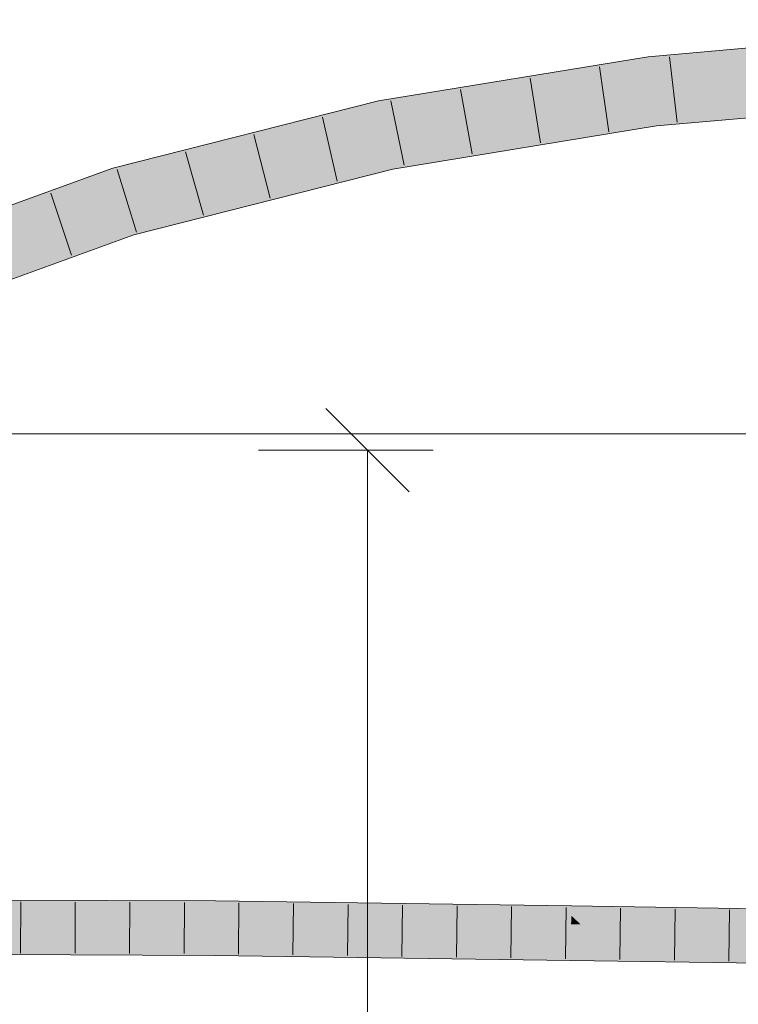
# Model space of a CAD drawing. Extents: x -620 to 300, y 62 to 1107.
# Tile 109 of 256: x -24.37 to -17.78, y 852.32 to 861.35. Entities that reach past the tile are written whole.
import ezdxf
from ezdxf.lldxf.tags import DXFTag

# ---------------------------------------------------------------- set-up
doc = ezdxf.new("R2010")
doc.units = 0
doc.layers.get('0').update_dxf_attribs({"lineweight": 35})
doc.layers.add('70 -71 Achsen- 1 Gebäudeachsen', color=7, linetype='STRICHPUNKT2-A06G9FR98I', lineweight=18)
for name, color, linetype, lineweight, true_color in [('E_Aussparung Bemaßung', 5, 'Continuous', 9, 0x0000ff), ('E_Leerrohr 25', 7, 'Continuous', 9, 0xff8000), ('E_Leerrohr 25-Shading', 7, 'Continuous', 9, 0xff8000), ('E_Leerrohr 32', 7, 'Continuous', 9, 0x00b300), ('E_Leerrohr 32-Shading', 7, 'Continuous', 9, 0x00b300)]:
    doc.layers.add(name, color=color, linetype=linetype, lineweight=lineweight, true_color=true_color)
doc.styles.get("Standard").update_dxf_attribs({"font": 'ARIALN.TTF'})
tags = doc.linetypes.add('STRICHPUNKT2-A06G9FR98I', pattern=[12.7, 6.35, -3.175, 0, -3.175]).pattern_tags.tags
tags[10:11] = [DXFTag(74, 4), DXFTag(75, 0), DXFTag(340, '0'), DXFTag(46, 0.0), DXFTag(50, 0.0), DXFTag(44, 0.0), DXFTag(45, 0.0)]
tags[8:9] = [DXFTag(74, 4), DXFTag(75, 0), DXFTag(340, '0'), DXFTag(46, 0.0), DXFTag(50, 0.0), DXFTag(44, 0.0), DXFTag(45, 0.0)]
tags[6:7] = [DXFTag(74, 4), DXFTag(75, 0), DXFTag(340, '0'), DXFTag(46, 0.0), DXFTag(50, 0.0), DXFTag(44, 0.0), DXFTag(45, 0.0)]
tags[4:5] = [DXFTag(74, 4), DXFTag(75, 0), DXFTag(340, '0'), DXFTag(46, 0.0), DXFTag(50, 0.0), DXFTag(44, 0.0), DXFTag(45, 0.0)]

# ---------------------------------------------------------------- blocks, each defined once
blk = doc.blocks.new('Shading-A06G9FQ78I', base_point=(-32.3422, 852.584))
at = {"layer": 'E_Leerrohr 25-Shading', "color": 43, "true_color": 0xd7ab7f}
for points in [[(-22.5715, 853.2714), (-25.8381, 853.2829), (-22.5718, 853.2375), (-25.8379, 853.2571)], [(-25.8379, 853.2571), (-25.8376, 853.2097), (-22.5718, 853.2375), (-22.5722, 853.1982)], [(-22.5718, 853.2375), (-22.5722, 853.1982), (-19.3073, 853.1597), (-19.3074, 853.1526)], [(-19.3072, 853.1663), (-19.3063, 853.2258), (-22.5718, 853.2375), (-22.5715, 853.2714)], [(-19.3072, 853.1663), (-22.5718, 853.2375), (-19.6626, 853.1682)], [(-17.3488, 853.1539), (-19.129, 853.2231), (-19.3072, 853.1663), (-19.3063, 853.2258)], [(-16.0437, 853.1456), (-16.0434, 853.1763), (-16.1649, 853.1464), (-19.129, 853.2231)], [(-16.1649, 853.1464), (-19.129, 853.2231), (-17.3488, 853.1539)], [(-19.3073, 853.1597), (-19.3072, 853.1663), (-19.6626, 853.1682)], [(-19.3073, 853.1597), (-19.3074, 853.1526), (-18.648, 853.1426)], [(-19.3073, 853.1597), (-16.0442, 853.1031), (-19.3072, 853.1663), (-17.3488, 853.1539)], [(-16.0442, 853.1031), (-19.3073, 853.1597), (-19.1275, 853.155)], [(-18.648, 853.1426), (-16.0442, 853.1031), (-19.1275, 853.155)], [(-22.5757, 852.7922), (-22.5754, 852.8314), (-25.8353, 852.8365), (-25.8354, 852.8561)], [(-22.5754, 852.8314), (-22.5753, 852.8365), (-25.8354, 852.8561)], [(-22.5753, 852.8447), (-25.8354, 852.8561), (-22.5753, 852.8365)], [(-25.8353, 852.8365), (-25.8349, 852.7829), (-22.5757, 852.7922), (-22.5759, 852.7714)], [(-22.5757, 852.7922), (-22.5759, 852.7714), (-20.8777, 852.7477)], [(-20.8777, 852.7477), (-22.5754, 852.8314), (-22.5757, 852.7922)], [(-21.1454, 852.8024), (-22.5753, 852.8365), (-22.5754, 852.8314)], [(-20.8777, 852.7477), (-19.3131, 852.7587), (-22.5754, 852.8314), (-21.1454, 852.8024)], [(-22.5753, 852.8447), (-19.3128, 852.7773), (-21.5185, 852.8299)], [(-22.5753, 852.8447), (-20.4001, 852.7874), (-19.3128, 852.7773), (-19.313, 852.7654)], [(-22.5753, 852.8365), (-21.1454, 852.8024), (-22.5753, 852.8447), (-20.4001, 852.7874)], [(-19.3128, 852.7773), (-19.3125, 852.7991), (-21.5185, 852.8299)], [(-21.1454, 852.8024), (-19.3131, 852.7587), (-20.4001, 852.7874)], [(-19.3131, 852.7587), (-20.8777, 852.7477), (-19.3136, 852.7258)], [(-20.4001, 852.7874), (-19.3131, 852.7587), (-19.313, 852.7654)], [(-17.2566, 852.7054), (-19.3131, 852.7587), (-18.6829, 852.7163), (-19.3136, 852.7258)], [(-19.3131, 852.7587), (-16.332, 852.7001), (-19.3128, 852.7773)], [(-16.1967, 852.6974), (-19.3131, 852.7587), (-17.2566, 852.7054)], [(-16.332, 852.7001), (-19.3125, 852.7991), (-19.3128, 852.7773)], [(-19.3125, 852.7991), (-16.332, 852.7001), (-16.0504, 852.7488), (-16.1967, 852.6974)], [(-19.3125, 852.7991), (-16.0504, 852.7488), (-16.0482, 852.7496)], [(-16.2482, 852.6794), (-17.2566, 852.7054), (-18.6829, 852.7163)]]:
    blk.add_solid(points, dxfattribs=at)
at = {"layer": 'E_Leerrohr 25-Shading', "color": 31, "true_color": 0xfabd7f}
for points in [[(-22.5722, 853.1982), (-25.8376, 853.2097), (-22.573, 853.1033), (-25.8369, 853.0952)], [(-19.3076, 853.1355), (-22.573, 853.1033), (-19.3088, 853.0573), (-22.5734, 853.0536)], [(-19.3074, 853.1526), (-22.5722, 853.1982), (-19.3076, 853.1355), (-22.573, 853.1033)], [(-19.2225, 853.0573), (-19.3076, 853.1355), (-19.3088, 853.0573)], [(-18.648, 853.1426), (-19.3074, 853.1526), (-19.3076, 853.1355)], [(-19.3076, 853.1355), (-16.0442, 853.1031), (-18.648, 853.1426)], [(-19.3076, 853.1355), (-19.2225, 853.0573), (-16.0442, 853.1031), (-17.1063, 853.0583)], [(-22.573, 853.1033), (-25.023, 853.0972), (-25.8365, 853.0329), (-25.8368, 853.0802)], [(-22.5734, 853.0536), (-22.573, 853.1033), (-25.8365, 853.0329)], [(-22.5737, 853.0214), (-22.5734, 853.0536), (-25.8365, 853.0329)], [(-22.5739, 852.9971), (-22.5737, 853.0214), (-25.8364, 853.0145), (-25.8365, 853.0329)], [(-19.3088, 853.0573), (-22.5734, 853.0536), (-19.3097, 852.9929), (-22.5737, 853.0214)], [(-19.31, 852.9758), (-19.1308, 852.9731), (-19.3088, 853.0573), (-19.2225, 853.0573)], [(-19.2225, 853.0573), (-19.1308, 852.9731), (-17.1063, 853.0583)], [(-16.0453, 853.0062), (-16.0447, 853.0589), (-19.1308, 852.9731), (-17.1063, 853.0583)], [(-22.574, 852.9872), (-22.5739, 852.9971), (-25.8362, 852.9906), (-25.8364, 853.0145)], [(-22.5744, 852.9377), (-22.574, 852.9872), (-25.8359, 852.9411), (-25.8362, 852.9906)], [(-23.3173, 852.8624), (-25.8359, 852.9411), (-25.8357, 852.9067)], [(-23.3173, 852.8624), (-22.5751, 852.8643), (-25.8359, 852.9411), (-22.5744, 852.9377)], [(-22.5744, 852.9377), (-21.0498, 852.981), (-22.574, 852.9872)], [(-22.5744, 852.9377), (-19.3107, 852.9244), (-21.0498, 852.981), (-19.3101, 852.9627)], [(-22.5739, 852.9971), (-22.574, 852.9872), (-21.0498, 852.981)], [(-19.31, 852.9739), (-19.31, 852.9758), (-22.5739, 852.9971), (-22.5737, 853.0214)], [(-19.31, 852.9739), (-22.5739, 852.9971), (-21.0498, 852.981)], [(-22.5737, 853.0214), (-19.31, 852.9758), (-19.3097, 852.9929)], [(-19.3101, 852.9627), (-19.31, 852.9739), (-21.0498, 852.981)], [(-19.3107, 852.9244), (-17.4704, 852.9163), (-19.3101, 852.9627), (-18.7547, 852.9565)], [(-18.7547, 852.9565), (-19.31, 852.9739), (-19.3101, 852.9627)], [(-19.1308, 852.9731), (-19.31, 852.9758), (-19.31, 852.9739)], [(-19.31, 852.9739), (-16.2464, 852.9294), (-19.1308, 852.9731)], [(-19.31, 852.9739), (-18.7547, 852.9565), (-16.2464, 852.9294), (-16.2834, 852.929)], [(-19.1266, 852.9731), (-19.1308, 852.9731), (-16.0653, 852.9285), (-16.2464, 852.9294)], [(-16.0462, 852.9285), (-16.0453, 853.0062), (-16.0653, 852.9285), (-19.1266, 852.9731)], [(-18.7547, 852.9565), (-17.4704, 852.9163), (-16.2834, 852.929)], [(-25.8357, 852.9067), (-25.8356, 852.8973), (-23.3173, 852.8624), (-23.6278, 852.8616)], [(-25.8356, 852.8973), (-25.8354, 852.8561), (-23.6278, 852.8616)], [(-23.6278, 852.8616), (-25.8354, 852.8561), (-22.5753, 852.8447)], [(-22.5752, 852.8494), (-23.3173, 852.8624), (-22.5753, 852.8447), (-23.6278, 852.8616)], [(-22.5751, 852.8643), (-23.3173, 852.8624), (-22.5752, 852.8494)], [(-21.5185, 852.8299), (-21.4486, 852.832), (-22.5753, 852.8447), (-22.5752, 852.8494)], [(-21.4486, 852.832), (-19.3111, 852.8965), (-22.5752, 852.8494), (-22.5751, 852.8643)], [(-19.3111, 852.8965), (-19.3107, 852.9244), (-22.5751, 852.8643), (-22.5744, 852.9377)], [(-21.5185, 852.8299), (-19.3125, 852.7991), (-19.3118, 852.8517)], [(-19.3118, 852.8517), (-19.3111, 852.8965), (-21.3925, 852.8311), (-21.4486, 852.832)], [(-19.3125, 852.7991), (-16.0482, 852.7496), (-17.4495, 852.8716), (-16.0466, 852.8867)], [(-19.3118, 852.8517), (-19.3125, 852.7991), (-17.4495, 852.8716)], [(-17.4704, 852.9163), (-19.3111, 852.8965), (-17.4495, 852.8716), (-19.3118, 852.8517)], [(-19.3111, 852.8965), (-17.4704, 852.9163), (-19.3107, 852.9244)], [(-21.4486, 852.832), (-21.5185, 852.8299), (-21.3925, 852.8311)]]:
    blk.add_solid(points, dxfattribs=at)
blk = doc.blocks.new('Shading-A06G9FQH8I', base_point=(-34.8602, 854.7453))
at = {"layer": 'E_Leerrohr 32-Shading', "color": 83, "true_color": 0x7fbd7f}
for points in [[(-16.106, 861.2267), (-17.1452, 861.1364), (-18.5921, 860.9167), (-18.5968, 860.9545)], [(-17.1478, 861.0422), (-16.106, 861.2267), (-18.5921, 860.9167)], [(-17.1452, 861.1364), (-18.6037, 861.0098), (-18.5968, 860.9545)], [(-19.9692, 860.6922), (-18.5968, 860.9545), (-19.2549, 860.8784), (-18.6037, 861.0098)], [(-19.2549, 860.8784), (-18.6037, 861.0098), (-18.9966, 860.9457)], [(-19.1585, 860.9193), (-19.5082, 860.8622), (-21.0609, 860.5374), (-21.0631, 860.5481)], [(-21.0609, 860.5374), (-21.0562, 860.515), (-18.9966, 860.9457), (-19.2549, 860.8784)], [(-21.0609, 860.5374), (-18.9966, 860.9457), (-19.1585, 860.9193)], [(-18.5921, 860.9167), (-18.5968, 860.9545), (-19.9692, 860.6922)], [(-21.0631, 860.5481), (-19.5082, 860.8622), (-21.0723, 860.5922), (-20.9583, 860.6258)], [(-19.2549, 860.8784), (-21.0562, 860.515), (-19.9696, 860.6921)], [(-19.9692, 860.6922), (-19.2549, 860.8784), (-19.9696, 860.6921)], [(-20.9583, 860.6258), (-21.0753, 860.6067), (-21.0723, 860.5922)], [(-16.4212, 860.6182), (-16.0757, 860.6813), (-18.5361, 860.4677)], [(-17.0595, 860.5018), (-16.4212, 860.6182), (-18.5306, 860.4235), (-18.5361, 860.4677)], [(-21.0753, 860.6067), (-23.5112, 859.9871), (-22.3612, 860.183), (-23.4831, 859.8976)], [(-21.0723, 860.5922), (-21.0753, 860.6067), (-21.8225, 860.3345), (-22.3612, 860.183)], [(-21.0609, 860.5374), (-21.0631, 860.5481), (-21.9851, 860.2787), (-21.8222, 860.3346)], [(-21.0609, 860.5374), (-21.9851, 860.2787), (-21.9843, 860.2789)], [(-21.9843, 860.2789), (-21.0562, 860.515), (-21.0609, 860.5374)], [(-21.0631, 860.5481), (-21.0723, 860.5922), (-21.8225, 860.3345)], [(-19.0253, 860.3521), (-18.5361, 860.4677), (-20.9639, 860.0719)], [(-18.5306, 860.4235), (-18.5361, 860.4677), (-19.0253, 860.3521)], [(-18.5306, 860.4235), (-18.5245, 860.3746), (-17.0595, 860.5018)], [(-19.83, 860.1619), (-19.0253, 860.3521), (-20.9537, 860.0226), (-20.9639, 860.0719)], [(-18.5245, 860.3746), (-18.5306, 860.4235), (-19.83, 860.1619), (-19.0253, 860.3521)], [(-21.8222, 860.3346), (-22.3612, 860.183), (-21.9851, 860.2787)], [(-20.9537, 860.0226), (-20.9448, 859.9802), (-19.83, 860.1619)], [(-21.4744, 859.9015), (-20.9639, 860.0719), (-23.3476, 859.4659)], [(-20.9537, 860.0226), (-20.9639, 860.0719), (-21.4744, 859.9015)], [(-26.4498, 858.9207), (-26.415, 858.8336), (-23.5112, 859.9871), (-23.4831, 859.8976)], [(-21.8028, 859.7621), (-20.9448, 859.9802), (-21.4744, 859.9015), (-20.9537, 860.0226)], [(-23.3354, 859.4268), (-22.062, 859.7053), (-23.3476, 859.4659), (-21.4744, 859.9015)], [(-21.8028, 859.7621), (-21.4744, 859.9015), (-22.062, 859.7053)], [(-22.062, 859.7053), (-22.1774, 859.6668), (-21.8028, 859.7621)], [(-22.1774, 859.6668), (-22.062, 859.7053), (-23.3321, 859.4163), (-23.3354, 859.4268)], [(-23.3321, 859.4163), (-23.3196, 859.3765), (-22.1774, 859.6668)], [(-23.3354, 859.4268), (-23.3476, 859.4659), (-26.2464, 858.4136)], [(-23.3321, 859.4163), (-23.3354, 859.4268), (-26.247, 858.4135), (-26.2464, 858.4136)], [(-23.3321, 859.4163), (-26.247, 858.4135), (-26.2449, 858.4083)], [(-26.2449, 858.4083), (-26.2122, 858.3264), (-23.3321, 859.4163), (-23.3196, 859.3765)]]:
    blk.add_solid(points, dxfattribs=at)
at = {"layer": 'E_Leerrohr 32-Shading', "color": 83, "true_color": 0x7fd57f}
for points in [[(-16.1008, 861.1331), (-17.1478, 861.0422), (-18.5641, 860.6922), (-18.5775, 860.7999)], [(-16.0934, 861.0004), (-16.1008, 861.1331), (-18.5633, 860.6923), (-18.5641, 860.6922)], [(-17.1478, 861.0422), (-18.5921, 860.9167), (-18.5775, 860.7999)], [(-16.0883, 860.9072), (-16.0934, 861.0004), (-18.5633, 860.6923)], [(-18.5921, 860.9167), (-19.9692, 860.6922), (-21.0101, 860.2935), (-21.0353, 860.4144)], [(-18.5775, 860.7999), (-18.5921, 860.9167), (-21.0086, 860.2937), (-21.0101, 860.2935)], [(-18.5641, 860.6922), (-18.5361, 860.4677), (-16.0883, 860.9072), (-16.0757, 860.6813)], [(-18.5641, 860.6922), (-18.5775, 860.7999), (-21.0086, 860.2937)], [(-19.9692, 860.6922), (-21.0562, 860.515), (-21.0353, 860.4144)], [(-21.0101, 860.2935), (-20.9639, 860.0719), (-18.5641, 860.6922), (-18.5361, 860.4677)], [(-23.4154, 859.6818), (-21.0562, 860.515), (-23.4454, 859.7772), (-21.9843, 860.2789)], [(-21.0353, 860.4144), (-21.0562, 860.515), (-23.4142, 859.6822)], [(-21.0101, 860.2935), (-21.0353, 860.4144), (-23.4154, 859.6818), (-23.4142, 859.6822)], [(-21.9843, 860.2789), (-22.3612, 860.183), (-23.4454, 859.7772), (-23.4534, 859.8028)], [(-23.4154, 859.6818), (-23.3476, 859.4659), (-21.0101, 860.2935), (-20.9639, 860.0719)], [(-22.3612, 860.183), (-23.4831, 859.8976), (-23.4534, 859.8028)], [(-23.4831, 859.8976), (-26.415, 858.8336), (-23.4534, 859.8028), (-26.336, 858.636)], [(-23.4534, 859.8028), (-26.336, 858.636), (-23.4454, 859.7772), (-26.331, 858.6236)], [(-26.331, 858.6236), (-26.331, 858.6235), (-23.4454, 859.7772), (-23.4154, 859.6818)], [(-26.331, 858.6235), (-26.247, 858.4135), (-23.4154, 859.6818), (-23.3476, 859.4659)]]:
    blk.add_solid(points, dxfattribs=at)
blk = doc.blocks.new('Referenz-A06G9FRB8I')
at = {"layer": '70 -71 Achsen- 1 Gebäudeachsen', "color": 0, "linetype": 'STRICHPUNKT2-A06G9FR98I', "ltscale": 0.18}
blk.add_line((-538.628, 857.5531), (75.9681, 857.5531), dxfattribs=at)
blk = doc.blocks.new('Flexrohr-A06G9FTN8I')
at = {"color": 0, "linetype": 'ByBlock', "lineweight": -2, "ltscale": 0.13}
for p, q in [((-18.6037, 861.0097), (-16.106, 861.2267)), ((-21.0753, 860.6067), (-18.6037, 861.0097)), ((-18.3368, 860.4102), (-18.4081, 861.0075)), ((-18.9643, 860.3223), (-19.0475, 860.9181)), ((-19.5897, 860.2202), (-19.6854, 860.8142)), ((-20.2152, 860.1183), (-20.3233, 860.7101)), ((-23.5112, 859.9871), (-21.0753, 860.6067)), ((-20.8406, 860.0165), (-20.9612, 860.6059)), ((-18.5245, 860.3747), (-16.0706, 860.5877)), ((-21.4556, 859.8698), (-21.5906, 860.4561)), ((-20.9448, 859.9802), (-18.5245, 860.3747)), ((-22.0684, 859.7139), (-22.2183, 860.2965)), ((-22.6813, 859.5582), (-22.846, 860.1368)), ((-26.4498, 858.9207), (-23.5112, 859.9871)), ((-23.3196, 859.3764), (-20.9448, 859.9802)), ((-23.2942, 859.4027), (-23.4736, 859.9769)), ((-23.8921, 859.1889), (-24.0808, 859.7601)), ((-26.2122, 858.3264), (-23.3196, 859.3764))]:
    blk.add_line(p, q, dxfattribs=at)
blk = doc.blocks.new('Maß-A06G9FTV8I')
at = {"color": 0, "linetype": 'ByBlock', "lineweight": -2, "ltscale": 0.13}
for p, q in [((-24.9755, 862.4531), (-24.9755, 860.8531)), ((-13.1354, 862.4531), (-13.1354, 860.8531)), ((-25.3574, 861.4713), (-24.5937, 862.2349)), ((-13.5173, 861.4713), (-12.7536, 862.2349)), ((-13.1354, 861.8531), (-24.9755, 861.8531))]:
    blk.add_line(p, q, dxfattribs=at)
at = {"color": 0, "linetype": 'ByBlock', "lineweight": -2, "ltscale": 0.13, "char_height": 2, "attachment_point": 1}
for s, insert in [('{\\W0.9;\\fArial Narrow|b0|i1;0,59 }', (-22.0332, 864.5198)), ('{\\W0.9;\\fArial Narrow|b0|i1;m}', (-17.5288, 864.5198))]:
    blk.add_mtext(s, dxfattribs=dict(at, insert=insert))
blk = doc.blocks.new('Flexrohr-A06G9FU78I')
at = {"color": 0, "linetype": 'ByBlock', "lineweight": -2, "ltscale": 0.13}
for p, q in [((-25.8381, 853.2829), (-22.5715, 853.2714)), ((-24.3579, 852.7927), (-24.3576, 853.2627)), ((-23.8584, 852.7909), (-23.8571, 853.2609)), ((-23.3589, 852.7892), (-23.3565, 853.2592)), ((-22.8595, 852.7874), (-22.856, 853.2574)), ((-22.5715, 853.2714), (-19.3063, 853.2258)), ((-22.3599, 852.7834), (-22.3556, 853.2534)), ((-21.8602, 852.7764), (-21.8555, 853.2464)), ((-21.3604, 852.7694), (-21.3553, 853.2394)), ((-20.8607, 852.7625), (-20.8551, 853.2324)), ((-20.361, 852.7555), (-20.355, 853.2254)), ((-19.8612, 852.7485), (-19.8548, 853.2185)), ((-19.3615, 852.7415), (-19.3547, 853.2115)), ((-19.3063, 853.2258), (-16.0434, 853.1763)), ((-18.8614, 852.734), (-18.8548, 853.2039)), ((-18.3614, 852.7264), (-18.355, 853.1964)), ((-17.8613, 852.7188), (-17.8552, 853.1888)), ((-25.8349, 852.7829), (-22.5759, 852.7714)), ((-22.5759, 852.7714), (-19.3136, 852.7259)), ((-19.3136, 852.7259), (-16.049, 852.6763))]:
    blk.add_line(p, q, dxfattribs=at)
blk = doc.blocks.new('Maß-A06G9G0L8I')
at = {"color": 0, "linetype": 'ByBlock', "lineweight": -2, "ltscale": 0.13}
for p, q in [((-20.7936, 857.0223), (-21.5573, 857.786)), ((-20.5754, 857.4041), (-22.1754, 857.4041)), ((-21.1754, 857.4041), (-21.1754, 829.5531))]:
    blk.add_line(p, q, dxfattribs=at)

msp = doc.modelspace()

# ---------------------------------------------------------------- block references
at = {"color": 8, "lineweight": 25, "ltscale": 0.25, "true_color": 0x808080}
msp.add_blockref('Referenz-A06G9FRB8I', (0, 0), dxfattribs=at)
at = {"layer": 'E_Aussparung Bemaßung', "ltscale": 0.13}
for name in ['Maß-A06G9FTV8I', 'Maß-A06G9G0L8I']:
    msp.add_blockref(name, (0, 0), dxfattribs=at)
at = {"layer": 'E_Leerrohr 25'}
msp.add_blockref('Shading-A06G9FQ78I', (-32.3422, 852.584), dxfattribs=at)
at = {"layer": 'E_Leerrohr 25', "ltscale": 0.13}
msp.add_blockref('Flexrohr-A06G9FU78I', (0, 0), dxfattribs=at)
at = {"layer": 'E_Leerrohr 32'}
msp.add_blockref('Shading-A06G9FQH8I', (-34.8602, 854.7453), dxfattribs=at)
at = {"layer": 'E_Leerrohr 32', "ltscale": 0.13}
msp.add_blockref('Flexrohr-A06G9FTN8I', (0, 0), dxfattribs=at)

doc.saveas('drawing.dxf')
